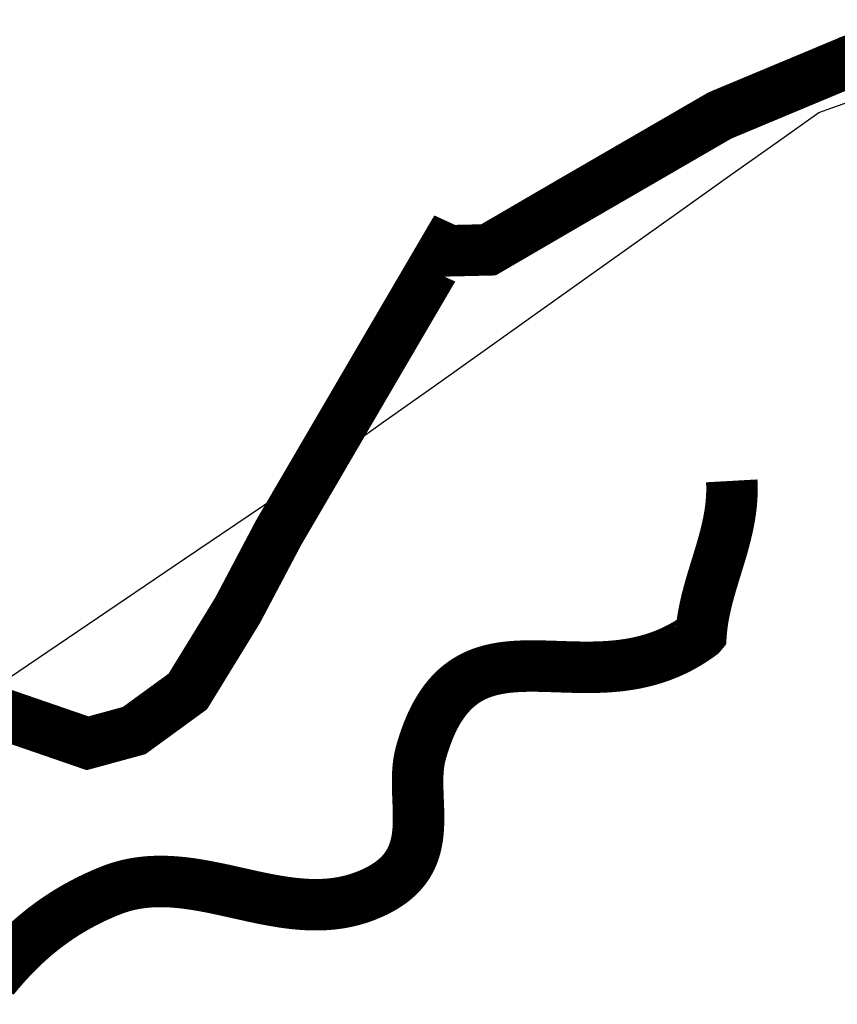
# Model space of a CAD drawing. Header units: metres. Extents: x 149734 to 159069, y 372625 to 380601.
# Tile 17 of 30: x 157426 to 157488, y 376113 to 376187. Entities that reach past the tile are written whole.
import ezdxf

# ---------------------------------------------------------------- set-up
doc = ezdxf.new("R2010")
doc.units = ezdxf.units.M
doc.header["$MEASUREMENT"] = 0
doc.layers.add('Beeklopen', color=7, linetype='Continuous', true_color=0x5291a5)
doc.layers.add('waterlopen', color=7, linetype='Continuous', true_color=0x5291a5)
doc.layers.add('Beeklopen 1900', color=6, linetype='Continuous')

msp = doc.modelspace()

# ---------------------------------------------------------------- linework, layer by layer
at = {"layer": 'Beeklopen', "const_width": 3.9}
for points in [[(157417.811897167, 376137.2439792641), (157431.1085715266, 376132.6624826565), (157434.6394241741, 376133.6270082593), (157438.7042106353, 376136.5894797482), (157442.4761946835, 376142.7383304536), (157445.5592318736, 376148.577155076), (157453.3271076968, 376161.8738294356), (157458.1669593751, 376170.1411917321), (157458.5458801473, 376169.9689550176), (157461.473904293, 376170.0378497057), (157467.6227550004, 376173.6203733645), (157467.6227550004, 376173.6203733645), (157479.0076018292, 376180.2170395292), (157488.7389761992, 376184.2818259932), (157488.8423182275, 376184.3334970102), (157492.2870525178, 376185.521930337)], [(157423.9900540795, 376114.8402434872), (157424.056758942, 376114.9226786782), (157424.1237843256, 376115.0048980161), (157424.1911349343, 376115.0868987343), (157424.2588154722, 376115.1686780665), (157424.3268306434, 376115.2502332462), (157424.3951851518, 376115.3315615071), (157424.4638837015, 376115.4126600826), (157424.5329309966, 376115.4935262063), (157424.6023317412, 376115.5741571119), (157424.6720906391, 376115.6545500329), (157424.7422123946, 376115.7347022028), (157424.8127017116, 376115.8146108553), (157424.8835632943, 376115.8942732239), (157424.9548018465, 376115.9736865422), (157425.0264220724, 376116.0528480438), (157425.0984286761, 376116.1317549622), (157425.1708263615, 376116.210404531), (157425.2436198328, 376116.2887939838), (157425.3168137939, 376116.3669205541), (157425.3904129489, 376116.4447814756), (157425.4644220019, 376116.5223739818), (157425.5388456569, 376116.5996953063), (157425.613688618, 376116.6767426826), (157425.6889555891, 376116.7535133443), (157425.7646512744, 376116.8300045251), (157425.8407803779, 376116.9062134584), (157425.9173476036, 376116.9821373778), (157425.9943576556, 376117.057773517), (157426.0718152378, 376117.1331191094), (157426.1497250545, 376117.2081713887), (157426.2280918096, 376117.2829275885), (157426.3069202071, 376117.3573849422), (157426.3862149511, 376117.4315406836), (157426.4659807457, 376117.5053920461), (157426.5462222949, 376117.5789362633), (157426.6269443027, 376117.6521705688), (157426.7081514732, 376117.7250921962), (157426.7898485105, 376117.797698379), (157426.8720401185, 376117.8699863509), (157426.9547310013, 376117.9419533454), (157427.0379258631, 376118.013596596), (157427.1216294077, 376118.0849133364), (157427.2058463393, 376118.1559008), (157427.2905813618, 376118.2265562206), (157427.3758391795, 376118.2968768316), (157427.4616244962, 376118.3668598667), (157427.5479420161, 376118.4365025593), (157427.6347964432, 376118.5058021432), (157427.7221924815, 376118.5747558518), (157427.810134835, 376118.6433609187), (157427.8986282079, 376118.7116145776), (157427.9876773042, 376118.7795140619), (157428.0772868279, 376118.8470566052), (157428.167461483, 376118.9142394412), (157428.2582059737, 376118.9810598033), (157428.3495250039, 376119.0475149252), (157428.4414232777, 376119.1136020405), (157428.5339054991, 376119.1793183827), (157428.6269763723, 376119.2446611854), (157428.7206406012, 376119.3096276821), (157428.8149028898, 376119.3742151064), (157428.9097679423, 376119.438420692), (157429.0052404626, 376119.5022416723), (157429.1013251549, 376119.565675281), (157429.1980267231, 376119.6287187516), (157429.2953498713, 376119.6913693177), (157429.3932993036, 376119.7536242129), (157429.491879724, 376119.8154806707), (157429.5910958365, 376119.8769359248), (157429.6909523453, 376119.9379872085), (157429.7914539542, 376119.9986317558), (157429.8926053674, 376120.0588667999), (157429.994411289, 376120.1186895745), (157430.0968764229, 376120.1780973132), (157430.2000054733, 376120.2370872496), (157430.3038031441, 376120.2956566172), (157430.4082741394, 376120.3538026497), (157430.5134231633, 376120.4115225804), (157430.6192549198, 376120.4688136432), (157430.7257741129, 376120.5256730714), (157430.7792929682, 376120.5539400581), (157430.8329854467, 376120.5820980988), (157430.8868521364, 376120.6101468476), (157430.9408936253, 376120.6380859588), (157430.9951105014, 376120.6659150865), (157431.0495033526, 376120.6936338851), (157431.1040727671, 376120.7212420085), (157431.1588193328, 376120.7487391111), (157431.2137436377, 376120.7761248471), (157431.2688462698, 376120.8033988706), (157431.3241278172, 376120.8305608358), (157431.3795888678, 376120.857610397), (157431.4352300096, 376120.8845472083), (157431.4910518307, 376120.911370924), (157431.547054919, 376120.9380811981), (157431.6032398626, 376120.9646776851), (157431.6596072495, 376120.9911600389), (157431.7161576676, 376121.0175279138), (157431.772891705, 376121.043780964), (157431.8298099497, 376121.0699188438), (157431.8869129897, 376121.0959412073), (157431.9442014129, 376121.1218477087), (157432.0016758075, 376121.1476380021), (157432.0593367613, 376121.1733117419), (157432.1171848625, 376121.1988685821), (157432.175220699, 376121.2243081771), (157432.2334448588, 376121.2496301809), (157432.29185793, 376121.2748342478), (157432.3504605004, 376121.299920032), (157432.4092531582, 376121.3248871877), (157432.4682364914, 376121.3497353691), (157432.5274110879, 376121.3744642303), (157432.5867775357, 376121.3990734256), (157432.6463364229, 376121.4235626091), (157432.7060883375, 376121.4479314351), (157432.7660338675, 376121.4721795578), (157432.8261736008, 376121.4963066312), (157432.8563164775, 376121.5083246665), (157432.8714062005, 376121.5143222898), (157432.8789556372, 376121.5173182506), (157432.8826812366, 376121.5187956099), (157432.8848993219, 376121.5196751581), (157432.9558925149, 376121.5474767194), (157433.0269136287, 376121.5746145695), (157433.0979624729, 376121.6010937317), (157433.1690388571, 376121.6269192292), (157433.2401425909, 376121.6520960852), (157433.3112734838, 376121.676629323), (157433.3824313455, 376121.7005239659), (157433.4536159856, 376121.723785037), (157433.5248272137, 376121.7464175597), (157433.5960648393, 376121.7684265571), (157433.6673286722, 376121.7898170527), (157433.7386185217, 376121.8105940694), (157433.8099341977, 376121.8307626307), (157433.8812755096, 376121.8503277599), (157433.9526422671, 376121.86929448), (157434.0240342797, 376121.8876678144), (157434.0954513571, 376121.9054527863), (157434.1668933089, 376121.922654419), (157434.2383599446, 376121.9392777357), (157434.3098510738, 376121.9553277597), (157434.3813665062, 376121.9708095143), (157434.4529060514, 376121.9857280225), (157434.5244695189, 376122.0000883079), (157434.5960567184, 376122.0138953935), (157434.6676674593, 376122.0271543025), (157434.7393015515, 376122.0398700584), (157434.8109588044, 376122.0520476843), (157434.8826390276, 376122.0636922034), (157434.9543420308, 376122.0748086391), (157435.0260676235, 376122.0854020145), (157435.0978156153, 376122.0954773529), (157435.1695858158, 376122.1050396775), (157435.2413780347, 376122.1140940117), (157435.3131920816, 376122.1226453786), (157435.3850277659, 376122.1306988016), (157435.4568848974, 376122.1382593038), (157435.5287632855, 376122.1453319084), (157435.6006627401, 376122.1519216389), (157435.6725830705, 376122.1580335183), (157435.7445240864, 376122.16367257), (157435.8164855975, 376122.1688438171), (157435.8884674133, 376122.1735522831), (157435.9604693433, 376122.1778029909), (157436.0324911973, 376122.1816009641), (157436.1045327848, 376122.1849512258), (157436.1765939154, 376122.1878587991), (157436.2486743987, 376122.1903287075), (157436.3207740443, 376122.1923659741), (157436.3928926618, 376122.1939756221), (157436.4650300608, 376122.1951626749), (157436.5371860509, 376122.1959321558), (157436.6093604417, 376122.1962890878), (157436.6815530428, 376122.1962384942), (157436.7537636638, 376122.1957853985), (157436.8259921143, 376122.1949348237), (157436.8982382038, 376122.1936917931), (157436.9705017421, 376122.19206133), (157437.0427825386, 376122.1900484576), (157437.115080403, 376122.1876581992), (157437.1873951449, 376122.184895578), (157437.2597265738, 376122.1817656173), (157437.3320744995, 376122.1782733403), (157437.4044387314, 376122.1744237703), (157437.4768190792, 376122.1702219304), (157437.5492153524, 376122.1656728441), (157437.6216273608, 376122.1607815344), (157437.6940549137, 376122.1555530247), (157437.766497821, 376122.1499923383), (157437.8389558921, 376122.1441044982), (157437.9114289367, 376122.1378945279), (157437.9839167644, 376122.1313674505), (157438.0564191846, 376122.1245282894), (157438.1289360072, 376122.1173820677), (157438.2014670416, 376122.1099338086), (157438.2740120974, 376122.1021885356), (157438.3465709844, 376122.0941512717), (157438.4191435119, 376122.0858270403), (157438.4917294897, 376122.0772208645), (157438.5643287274, 376122.0683377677), (157438.6369410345, 376122.0591827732), (157438.7095662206, 376122.049760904), (157438.7822040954, 376122.0400771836), (157438.8548544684, 376122.030136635), (157438.9275171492, 376122.0199442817), (157439.0001919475, 376122.0095051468), (157439.0728786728, 376121.9988242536), (157439.1455771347, 376121.9879066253), (157439.2182871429, 376121.9767572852), (157439.2910085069, 376121.9653812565), (157439.3637410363, 376121.9537835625), (157439.4364845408, 376121.9419692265), (157439.5092388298, 376121.9299432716), (157439.5820037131, 376121.9177107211), (157439.7275645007, 376121.8926459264), (157439.8731653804, 376121.8668150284), (157440.0188048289, 376121.8402582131), (157440.164481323, 376121.8130156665), (157440.3101933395, 376121.7851275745), (157440.4559393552, 376121.7566341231), (157440.601717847, 376121.7275754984), (157440.7475272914, 376121.6979918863), (157440.8933661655, 376121.6679234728), (157441.0392329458, 376121.6374104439), (157441.1851261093, 376121.6064929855), (157441.3310441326, 376121.5752112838), (157441.4769854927, 376121.5436055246), (157441.6229486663, 376121.511715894), (157441.9149343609, 376121.4472457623), (157442.2069890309, 376121.3821223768), (157442.791256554, 376121.2512017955), (157443.0834450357, 376121.1860475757), (157443.3756537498, 376121.1215260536), (157443.521761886, 376121.0896030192), (157443.6678705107, 376121.0579587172), (157443.8139781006, 376121.0266333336), (157443.9600831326, 376120.9956670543), (157444.1061840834, 376120.9651000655), (157444.2522794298, 376120.9349725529), (157444.3983676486, 376120.9053247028), (157444.5444472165, 376120.876196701), (157444.6905166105, 376120.8476287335), (157444.8365743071, 376120.8196609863), (157444.9826187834, 376120.7923336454), (157445.1286485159, 376120.7656868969), (157445.2746619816, 376120.7397609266), (157445.4206576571, 376120.7145959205), (157445.4936483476, 376120.7023113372), (157445.5666340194, 376120.6902320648), (157445.639614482, 376120.6783631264), (157445.7125895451, 376120.6667095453), (157445.7855590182, 376120.6552763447), (157445.858522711, 376120.644068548), (157445.9314804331, 376120.6330911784), (157446.004431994, 376120.622349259), (157446.0773772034, 376120.6118478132), (157446.1503158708, 376120.6015918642), (157446.2232478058, 376120.5915864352), (157446.2961728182, 376120.5818365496), (157446.3690907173, 376120.5723472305), (157446.442001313, 376120.5631235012), (157446.5149044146, 376120.5541703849), (157446.5877998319, 376120.545492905), (157446.6606873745, 376120.5370960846), (157446.7335668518, 376120.5289849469), (157446.8064380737, 376120.5211645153), (157446.8793008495, 376120.5136398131), (157446.952154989, 376120.5064158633), (157447.0250003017, 376120.4994976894), (157447.0978365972, 376120.4928903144), (157447.1706636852, 376120.4865987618), (157447.2434813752, 376120.4806280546), (157447.3162894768, 376120.4749832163), (157447.3890877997, 376120.46966927), (157447.4618761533, 376120.464691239), (157447.5346543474, 376120.4600541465), (157447.6074221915, 376120.4557630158), (157447.6801794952, 376120.4518228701), (157447.7529260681, 376120.4482387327), (157447.8256617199, 376120.4450156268), (157447.89838626, 376120.4421585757), (157447.9710994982, 376120.4396726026), (157448.0438012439, 376120.4375627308), (157448.1164913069, 376120.4358339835), (157448.1891694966, 376120.434491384), (157448.2618356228, 376120.4335399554), (157448.3344894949, 376120.4329847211), (157448.4071309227, 376120.4328307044), (157448.4797597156, 376120.4330829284), (157448.5523756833, 376120.4337464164), (157448.6249786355, 376120.4348261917), (157448.6975683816, 376120.4363272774), (157448.7701447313, 376120.438254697), (157448.8427074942, 376120.4406134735), (157448.9152564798, 376120.4434086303), (157448.9877914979, 376120.4466451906), (157449.0603123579, 376120.4503281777), (157449.1328188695, 376120.4544626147), (157449.2053108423, 376120.459053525), (157449.2777880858, 376120.4641059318), (157449.3502504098, 376120.4696248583), (157449.4226976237, 376120.4756153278), (157449.4951295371, 376120.4820823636), (157449.5675459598, 376120.4890309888), (157449.6399467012, 376120.4964662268), (157449.7123315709, 376120.5043931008), (157449.7847003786, 376120.512816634), (157449.8570529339, 376120.5217418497), (157449.9293890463, 376120.5311737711), (157450.0017085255, 376120.5411174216), (157450.074011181, 376120.5515778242), (157450.1462968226, 376120.5625600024), (157450.2185652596, 376120.5740689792), (157450.2908163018, 376120.586109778), (157450.3630497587, 376120.5986874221), (157450.43526544, 376120.6118069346), (157450.5074631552, 376120.6254733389), (157450.579642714, 376120.6396916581), (157450.6518039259, 376120.6544669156), (157450.7239466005, 376120.6698041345), (157450.7960705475, 376120.6857083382), (157450.8681755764, 376120.7021845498), (157450.9402614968, 376120.7192377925), (157451.0123281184, 376120.7368730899), (157451.0843752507, 376120.7550954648), (157451.1564027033, 376120.7739099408), (157451.2284102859, 376120.7933215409), (157451.3003978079, 376120.8133352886), (157451.3723650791, 376120.8339562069), (157451.444311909, 376120.8551893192), (157451.5162381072, 376120.8770396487), (157451.5881434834, 376120.8995122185), (157451.660027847, 376120.9226120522), (157451.7318910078, 376120.9463441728), (157451.8037327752, 376120.9707136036), (157451.875552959, 376120.9957253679), (157451.9473513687, 376121.0213844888), (157452.0191278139, 376121.0476959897), (157452.0370398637, 376121.0543667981), (157452.0546573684, 376121.0609741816), (157452.0897453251, 376121.0742299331), (157452.1593348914, 376121.1009048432), (157452.2281462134, 376121.1277966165), (157452.2961835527, 376121.1549040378), (157452.3634511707, 376121.1822258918), (157452.4299533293, 376121.2097609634), (157452.4956942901, 376121.2375080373), (157452.5606783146, 376121.2654658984), (157452.6249096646, 376121.2936333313), (157452.6883926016, 376121.322009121), (157452.7511313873, 376121.3505920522), (157452.8131302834, 376121.3793809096), (157452.8743935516, 376121.4083744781), (157452.9349254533, 376121.4375715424), (157452.9947302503, 376121.4669708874), (157453.0538122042, 376121.4965712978), (157453.1121755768, 376121.5263715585), (157453.1698246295, 376121.5563704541), (157453.226763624, 376121.5865667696), (157453.2829968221, 376121.6169592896), (157453.3385284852, 376121.647546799), (157453.3933628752, 376121.6783280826), (157453.4475042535, 376121.7093019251), (157453.5009568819, 376121.7404671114), (157453.553725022, 376121.7718224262), (157453.6058129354, 376121.8033666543), (157453.6572248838, 376121.8350985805), (157453.7079651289, 376121.8670169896), (157453.7580379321, 376121.8991206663), (157453.8074475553, 376121.9314083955), (157453.85619826, 376121.963878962), (157453.9042943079, 376121.9965311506), (157453.9517399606, 376122.0293637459), (157453.9985394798, 376122.0623755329), (157454.0446971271, 376122.0955652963), (157454.0902171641, 376122.1289318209), (157454.1351038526, 376122.1624738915), (157454.179361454, 376122.1961902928), (157454.2229942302, 376122.2300798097), (157454.2660064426, 376122.264141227), (157454.308402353, 376122.2983733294), (157454.350186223, 376122.3327749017), (157454.3913623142, 376122.3673447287), (157454.4319348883, 376122.4020815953), (157454.4719082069, 376122.4369842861), (157454.5112865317, 376122.472051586), (157454.5500741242, 376122.5072822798), (157454.5882752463, 376122.5426751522), (157454.6258941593, 376122.578228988), (157454.6629351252, 376122.6139425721), (157454.6994024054, 376122.6498146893), (157454.7353002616, 376122.6858441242), (157454.7706329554, 376122.7220296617), (157454.8054047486, 376122.7583700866), (157454.8396199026, 376122.7948641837), (157454.8732826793, 376122.8315107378), (157454.9063973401, 376122.8683085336), (157454.9389681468, 376122.9052563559), (157454.970999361, 376122.9423529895), (157455.0024952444, 376122.9795972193), (157455.0334600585, 376123.0169878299), (157455.063898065, 376123.0545236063), (157455.0938135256, 376123.0922033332), (157455.1232107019, 376123.1300257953), (157455.1520938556, 376123.1679897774), (157455.1804672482, 376123.2060940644), (157455.2083351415, 376123.2443374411), (157455.235701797, 376123.2827186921), (157455.2625714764, 376123.3212366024), (157455.2889484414, 376123.3598899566), (157455.3148369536, 376123.3986775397), (157455.3402412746, 376123.4375981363), (157455.3651656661, 376123.4766505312), (157455.3896143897, 376123.5158335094), (157455.4135917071, 376123.5551458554), (157455.4371018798, 376123.5945863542), (157455.4601491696, 376123.6341537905), (157455.4827378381, 376123.6738469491), (157455.5048721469, 376123.7136646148), (157455.5265563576, 376123.7536055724), (157455.547794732, 376123.7936686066), (157455.5685915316, 376123.8338525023), (157455.5889510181, 376123.8741560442), (157455.6088774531, 376123.9145780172), (157455.6283750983, 376123.955117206), (157455.6474482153, 376123.9957723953), (157455.6661010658, 376124.0365423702), (157455.6843379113, 376124.0774259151), (157455.7021630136, 376124.118421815), (157455.7195806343, 376124.1595288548), (157455.7365950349, 376124.200745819), (157455.7532104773, 376124.2420714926), (157455.7694312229, 376124.2835046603), (157455.7852615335, 376124.3250441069), (157455.8007056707, 376124.3666886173), (157455.815767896, 376124.4084369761), (157455.8304524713, 376124.4502879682), (157455.844763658, 376124.4922403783), (157455.8587057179, 376124.5342929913), (157455.8722829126, 376124.576444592), (157455.8854995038, 376124.6186939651), (157455.8983597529, 376124.6610398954), (157455.9108679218, 376124.7034811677), (157455.9230282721, 376124.7460165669), (157455.9348450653, 376124.7886448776), (157455.9463225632, 376124.8313648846), (157455.9574650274, 376124.8741753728), (157455.9682767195, 376124.917075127), (157455.9787619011, 376124.9600629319), (157455.9889248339, 376125.0031375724), (157455.9987697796, 376125.0462978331), (157456.0083009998, 376125.089542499), (157456.0175227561, 376125.1328703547), (157456.0264393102, 376125.1762801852), (157456.0350549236, 376125.2197707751), (157456.0433738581, 376125.2633409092), (157456.0514003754, 376125.3069893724), (157456.0591387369, 376125.3507149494), (157456.0665932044, 376125.394516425), (157456.0737680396, 376125.438392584), (157456.0806675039, 376125.4823422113), (157456.0872958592, 376125.5263640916), (157456.093657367, 376125.5704570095), (157456.099756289, 376125.6146197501), (157456.1055968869, 376125.658851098), (157456.1111834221, 376125.703149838), (157456.1165201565, 376125.747514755), (157456.1216113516, 376125.7919446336), (157456.1264612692, 376125.8364382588), (157456.1310741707, 376125.8809944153), (157456.1354543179, 376125.9256118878), (157456.1396059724, 376125.9702894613), (157456.1435333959, 376126.0150259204), (157456.1472408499, 376126.0598200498), (157456.1507325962, 376126.1046706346), (157456.1540128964, 376126.1495764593), (157456.1570860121, 376126.1945363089), (157456.1599562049, 376126.239548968), (157456.1626277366, 376126.2846132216), (157456.1673918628, 376126.374891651), (157456.1714124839, 376126.4653618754), (157456.1747236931, 376126.5560141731), (157456.1773595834, 376126.6468388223), (157456.179354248, 376126.7378261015), (157456.18074178, 376126.828966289), (157456.1815562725, 376126.9202496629), (157456.1818318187, 376127.0116665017), (157456.1816025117, 376127.1032070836), (157456.1809024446, 376127.1948616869), (157456.1797657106, 376127.28662059), (157456.1782264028, 376127.3784740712), (157456.1763186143, 376127.4704124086), (157456.1740764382, 376127.5624258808), (157456.1715339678, 376127.6545047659), (157456.168725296, 376127.7466393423), (157456.1656845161, 376127.8388198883), (157456.1590430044, 376128.0232800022), (157456.1518821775, 376128.2078073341), (157456.1444747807, 376128.3923241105), (157456.1370935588, 376128.5767525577), (157456.130011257, 376128.7610149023), (157456.1235006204, 376128.9450333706), (157456.1205449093, 376129.036926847), (157456.1178343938, 376129.1287301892), (157456.1154031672, 376129.2204336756), (157456.1132853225, 376129.3120275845), (157456.1115149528, 376129.4035021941), (157456.1101261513, 376129.4948477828), (157456.1091530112, 376129.5860546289), (157456.1086296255, 376129.6771130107), (157456.1085900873, 376129.7680132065), (157456.1090684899, 376129.8587454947), (157456.1100989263, 376129.9493001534), (157456.1117154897, 376130.0396674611), (157456.1139522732, 376130.129837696), (157456.1168433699, 376130.2198011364), (157456.1204228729, 376130.3095480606), (157456.1247248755, 376130.399068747), (157456.1297834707, 376130.4883534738), (157456.1326071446, 376130.5329043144), (157456.1356327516, 376130.5773925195), (157456.1388645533, 376130.6218168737), (157456.1423068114, 376130.6661761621), (157456.1459637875, 376130.7104691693), (157456.1498397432, 376130.7546946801), (157456.1539389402, 376130.7988514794), (157456.1582656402, 376130.8429383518), (157456.1628241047, 376130.8869540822), (157456.1676185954, 376130.9308974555), (157456.172653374, 376130.9747672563), (157456.177932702, 376131.0185622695), (157456.1834608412, 376131.0622812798), (157456.1892420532, 376131.105923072), (157456.1952805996, 376131.149486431), (157456.201580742, 376131.1929701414), (157456.2081467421, 376131.2363729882), (157456.2149828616, 376131.2796937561), (157456.222093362, 376131.3229312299), (157456.2294825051, 376131.3660841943), (157456.2371545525, 376131.4091514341), (157456.2451137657, 376131.4521317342), (157456.2533644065, 376131.4950238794), (157456.2619107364, 376131.5378266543), (157456.2707570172, 376131.5805388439), (157456.2799075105, 376131.6231592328), (157456.2893664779, 376131.665686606), (157456.2991381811, 376131.7081197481), (157456.3092268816, 376131.7504574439), (157456.3196368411, 376131.7926984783), (157456.3303723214, 376131.8348416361), (157456.3414375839, 376131.876885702), (157456.3528368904, 376131.9188294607), (157456.3557394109, 376131.9292995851), (157456.3571986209, 376131.9345322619), (157456.357930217, 376131.9371480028), (157456.3582965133, 376131.9384557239), (157456.3584928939, 376131.9391564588), (157456.359082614, 376131.9412643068), (157456.3780207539, 376132.008481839), (157456.3970888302, 376132.0752473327), (157456.4162865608, 376132.1415622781), (157456.4356136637, 376132.2074281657), (157456.4550698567, 376132.2728464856), (157456.4746548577, 376132.3378187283), (157456.4943683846, 376132.402346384), (157456.5142101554, 376132.466430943), (157456.5341798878, 376132.5300738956), (157456.5542772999, 376132.5932767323), (157456.5745021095, 376132.6560409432), (157456.5948540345, 376132.7183680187), (157456.6153327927, 376132.7802594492), (157456.6359381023, 376132.8417167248), (157456.6566696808, 376132.902741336), (157456.6775272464, 376132.9633347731), (157456.6985105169, 376133.0234985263), (157456.7196192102, 376133.083234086), (157456.7408530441, 376133.1425429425), (157456.7622117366, 376133.2014265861), (157456.7836950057, 376133.2598865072), (157456.8053025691, 376133.317924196), (157456.8270341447, 376133.3755411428), (157456.8488894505, 376133.4327388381), (157456.8708682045, 376133.489518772), (157456.8929701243, 376133.5458824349), (157456.9151949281, 376133.6018313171), (157456.9375423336, 376133.657366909), (157456.9600120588, 376133.7124907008), (157456.9826038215, 376133.7672041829), (157457.0053173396, 376133.8215088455), (157457.0281523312, 376133.875406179), (157457.051108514, 376133.9288976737), (157457.0741856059, 376133.98198482), (157457.0973833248, 376134.034669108), (157457.1207013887, 376134.0869520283), (157457.1441395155, 376134.1388350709), (157457.1676974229, 376134.1903197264), (157457.191374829, 376134.2414074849), (157457.2151714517, 376134.2920998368), (157457.2390870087, 376134.3423982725), (157457.2631212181, 376134.3923042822), (157457.2872737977, 376134.4418193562), (157457.3115444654, 376134.4909449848), (157457.3359329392, 376134.5396826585), (157457.3604389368, 376134.5880338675), (157457.3850621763, 376134.636000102), (157457.4098023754, 376134.6835828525), (157457.4346592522, 376134.7307836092), (157457.4596325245, 376134.7776038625), (157457.4847219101, 376134.8240451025), (157457.5099271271, 376134.8701088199), (157457.5352478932, 376134.9157965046), (157457.5606839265, 376134.9611096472), (157457.5862349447, 376135.0060497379), (157457.6119006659, 376135.050618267), (157457.6376808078, 376135.0948167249), (157457.6635750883, 376135.1386466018), (157457.6895832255, 376135.1821093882), (157457.7157049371, 376135.2252065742), (157457.7419399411, 376135.2679396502), (157457.7682879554, 376135.3103101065), (157457.7947486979, 376135.3523194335), (157457.8213218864, 376135.3939691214), (157457.8480072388, 376135.4352606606), (157457.8748044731, 376135.4761955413), (157457.9017133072, 376135.516775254), (157457.9287334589, 376135.5570012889), (157457.9558646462, 376135.5968751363), (157457.983106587, 376135.6363982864), (157458.010458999, 376135.6755722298), (157458.0379216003, 376135.7143984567), (157458.0654941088, 376135.7528784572), (157458.0931762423, 376135.791013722), (157458.1209677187, 376135.8288057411), (157458.148868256, 376135.8662560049), (157458.1768775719, 376135.9033660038), (157458.2049953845, 376135.940137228), (157458.2332214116, 376135.9765711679), (157458.2615553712, 376136.0126693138), (157458.2899969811, 376136.0484331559), (157458.3185459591, 376136.0838641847), (157458.3472020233, 376136.1189638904), (157458.3759648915, 376136.1537337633), (157458.4048342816, 376136.1881752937), (157458.4338099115, 376136.2222899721), (157458.4628914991, 376136.2560792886), (157458.4920787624, 376136.2895447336), (157458.521371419, 376136.3226877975), (157458.5507691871, 376136.3555099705), (157458.5802717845, 376136.3880127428), (157458.6098789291, 376136.420197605), (157458.6395903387, 376136.4520660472), (157458.6694057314, 376136.4836195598), (157458.6993248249, 376136.5148596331), (157458.7293473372, 376136.5457877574), (157458.7594729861, 376136.576405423), (157458.7897014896, 376136.6067141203), (157458.8200325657, 376136.6367153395), (157458.850465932, 376136.666410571), (157458.8810013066, 376136.6958013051), (157458.9116384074, 376136.724889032), (157458.9423769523, 376136.7536752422), (157458.9732166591, 376136.7821614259), (157459.0041572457, 376136.8103490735), (157459.0351984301, 376136.8382396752), (157459.0663399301, 376136.8658347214), (157459.0975814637, 376136.8931357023), (157459.1289227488, 376136.9201441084), (157459.1603635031, 376136.9468614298), (157459.1919034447, 376136.973289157), (157459.2235422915, 376136.9994287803), (157459.2552797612, 376137.0252817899), (157459.2871155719, 376137.0508496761), (157459.3190494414, 376137.0761339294), (157459.3510810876, 376137.1011360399), (157459.3832102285, 376137.1258574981), (157459.4154365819, 376137.1502997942), (157459.4477598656, 376137.1744644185), (157459.4801797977, 376137.1983528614), (157459.512696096, 376137.2219666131), (157459.5453084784, 376137.2453071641), (157459.5780166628, 376137.2683760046), (157459.6108203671, 376137.2911746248), (157459.6437193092, 376137.3137045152), (157459.676713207, 376137.3359671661), (157459.7098017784, 376137.3579640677), (157459.7429847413, 376137.3796967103), (157459.7762618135, 376137.4011665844), (157459.8096327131, 376137.4223751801), (157459.8430971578, 376137.4433239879), (157459.8766548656, 376137.464014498), (157459.9103055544, 376137.4844482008), (157459.944048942, 376137.5046265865), (157459.9778847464, 376137.5245511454), (157460.0118126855, 376137.5442233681), (157460.0458324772, 376137.5636447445), (157460.0799438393, 376137.5828167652), (157460.1141464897, 376137.6017409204), (157460.1484401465, 376137.6204187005), (157460.1828245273, 376137.6388515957), (157460.2172993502, 376137.6570410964), (157460.2518643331, 376137.6749886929), (157460.2865191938, 376137.6926958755), (157460.3212636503, 376137.7101641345), (157460.3560974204, 376137.7273949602), (157460.391020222, 376137.744389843), (157460.4260317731, 376137.7611502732), (157460.4611317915, 376137.777677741), (157460.4963199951, 376137.7939737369), (157460.5315961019, 376137.810039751), (157460.5669598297, 376137.8258772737), (157460.6024108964, 376137.8414877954), (157460.6379490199, 376137.8568728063), (157460.6735739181, 376137.8720337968), (157460.7092853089, 376137.8869722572), (157460.7450829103, 376137.9016896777), (157460.78096644, 376137.9161875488), (157460.8169356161, 376137.9304673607), (157460.8529901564, 376137.9445306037), (157460.8891297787, 376137.9583787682), (157460.9253542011, 376137.9720133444), (157460.9616631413, 376137.9854358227), (157460.9980563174, 376137.9986476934), (157461.0345334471, 376138.0116504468), (157461.0710942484, 376138.0244455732), (157461.1077384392, 376138.037034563), (157461.1444657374, 376138.0494189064), (157461.1812758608, 376138.0616000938), (157461.2181685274, 376138.0735796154), (157461.2551434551, 376138.0853589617), (157461.2922003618, 376138.0969396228), (157461.3293389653, 376138.1083230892), (157461.3665589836, 376138.1195108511), (157461.4038601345, 376138.1305043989), (157461.441242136, 376138.1413052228), (157461.478704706, 376138.1519148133), (157461.5538704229, 376138.1725662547), (157461.6293550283, 376138.192470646), (157461.7051562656, 376138.2116399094), (157461.7812718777, 376138.2300859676), (157461.857699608, 376138.247820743), (157461.9344371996, 376138.2648561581), (157462.0114823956, 376138.2812041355), (157462.0888329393, 376138.2968765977), (157462.1664865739, 376138.3118854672), (157462.2444410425, 376138.3262426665), (157462.3226940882, 376138.3399601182), (157462.4012434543, 376138.3530497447), (157462.4800868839, 376138.3655234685), (157462.5592221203, 376138.3773932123), (157462.6386469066, 376138.3886708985), (157462.718358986, 376138.3993684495), (157462.7983561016, 376138.4094977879), (157462.8786359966, 376138.4190708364), (157462.9591964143, 376138.4280995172), (157463.0400350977, 376138.4365957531), (157463.1211497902, 376138.4445714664), (157463.2025382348, 376138.4520385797), (157463.2841981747, 376138.4590090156), (157463.3661273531, 376138.4654946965), (157463.4483235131, 376138.4715075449), (157463.5307843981, 376138.4770594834), (157463.6135077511, 376138.4821624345), (157463.6964913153, 376138.4868283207), (157463.7797328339, 376138.4910690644), (157463.8632300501, 376138.4948965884), (157463.946980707, 376138.4983228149), (157464.0309825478, 376138.5013596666), (157464.1152333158, 376138.504019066), (157464.1997307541, 376138.5063129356), (157464.2844726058, 376138.5082531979), (157464.3694566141, 376138.5098517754), (157464.4546805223, 376138.5111205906), (157464.5401420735, 376138.5120715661), (157464.6258390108, 376138.5127166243), (157464.7117690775, 376138.5130676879), (157464.7979300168, 376138.5131366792), (157464.8843195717, 376138.5129355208), (157464.9709354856, 376138.5124761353), (157465.0577755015, 376138.5117704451), (157465.1448373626, 376138.5108303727), (157465.2321188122, 376138.5096678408), (157465.3196175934, 376138.5082947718), (157465.4073314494, 376138.5067230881), (157465.4952581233, 376138.5049647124), (157465.5833953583, 376138.503031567), (157465.6717408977, 376138.5009355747), (157465.7602924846, 376138.4986886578), (157465.8490478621, 376138.4963027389), (157465.9380047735, 376138.4937897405), (157466.0271609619, 376138.4911615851), (157466.1165141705, 376138.4884301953), (157466.2060621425, 376138.4856074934), (157466.295802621, 376138.4827054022), (157466.4758520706, 376138.4767107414), (157466.6566444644, 376138.4705415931), (157466.8381617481, 376138.4642933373), (157467.0203858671, 376138.4580613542), (157467.2032987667, 376138.4519410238), (157467.3868823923, 376138.4460277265), (157467.5711186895, 376138.4404168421), (157467.7559896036, 376138.4352037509), (157467.9414770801, 376138.430483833), (157468.0344463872, 376138.4283386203), (157468.1275630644, 376138.4263524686), (157468.2208248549, 376138.4245373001), (157468.3142295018, 376138.4229050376), (157468.4077747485, 376138.4214676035), (157468.5014583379, 376138.4202369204), (157468.5952780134, 376138.4192249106), (157468.6892315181, 376138.4184434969), (157468.7833165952, 376138.4179046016), (157468.8775309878, 376138.4176201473), (157468.9718724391, 376138.4176020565), (157469.0663386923, 376138.4178622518), (157469.1609274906, 376138.4184126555), (157469.2556365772, 376138.4192651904), (157469.3504636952, 376138.4204317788), (157469.4454065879, 376138.4219243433), (157469.5404629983, 376138.4237548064), (157469.6356306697, 376138.4259350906), (157469.7309073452, 376138.4284771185), (157469.8262907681, 376138.4313928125), (157469.9217786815, 376138.4346940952), (157470.0173688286, 376138.438392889), (157470.1130589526, 376138.4425011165), (157470.2088467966, 376138.4470307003), (157470.3047301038, 376138.4519935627), (157470.4007066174, 376138.4574016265), (157470.4967740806, 376138.463266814), (157470.5929302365, 376138.4696010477), (157470.6891728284, 376138.4764162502), (157470.7854995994, 376138.4837243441), (157470.8819082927, 376138.4915372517), (157470.9783966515, 376138.4998668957), (157471.0749624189, 376138.5087251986), (157471.1716033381, 376138.5181240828), (157471.2683171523, 376138.5280754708), (157471.3651016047, 376138.5385912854), (157471.4619544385, 376138.5496834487), (157471.5588733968, 376138.5613638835), (157471.6558562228, 376138.5736445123), (157471.7529006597, 376138.5865372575), (157471.8500044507, 376138.6000540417), (157471.9471653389, 376138.6142067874), (157472.0443810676, 376138.6290074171), (157472.1416493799, 376138.6444678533), (157472.2389680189, 376138.6606000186), (157472.3363347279, 376138.6774158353), (157472.4337472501, 376138.6949272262), (157472.5312033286, 376138.7131461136), (157472.6287007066, 376138.7320844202), (157472.7262371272, 376138.7517540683), (157472.8238103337, 376138.7721669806), (157472.9214180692, 376138.7933350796), (157473.019058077, 376138.8152702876), (157473.1167281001, 376138.8379845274), (157473.2144258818, 376138.8614897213), (157473.3121491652, 376138.885797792), (157473.3610196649, 376138.8982566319), (157473.4098956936, 376138.9109206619), (157473.4587769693, 376138.9237913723), (157473.50766321, 376138.9368702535), (157473.5565541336, 376138.9501587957), (157473.6054494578, 376138.9636584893), (157473.6543489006, 376138.9773708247), (157473.70325218, 376138.991297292), (157473.7521590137, 376139.0054393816), (157473.8010691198, 376139.0197985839), (157473.8499822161, 376139.0343763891), (157473.8988980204, 376139.0491742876), (157473.9478162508, 376139.0641937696), (157473.9967366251, 376139.0794363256), (157474.0456588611, 376139.0949034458), (157474.0945826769, 376139.1105966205), (157474.1435077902, 376139.12651734), (157474.192433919, 376139.1426670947), (157474.2413607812, 376139.1590473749), (157474.2902880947, 376139.1756596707), (157474.3392155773, 376139.1925054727), (157474.3881429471, 376139.2095862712), (157474.4370699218, 376139.2269035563), (157474.4859962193, 376139.2444588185), (157474.5349215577, 376139.2622535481), (157474.5838456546, 376139.2802892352), (157474.6327682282, 376139.2985673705), (157474.6816889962, 376139.3170894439), (157474.7306076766, 376139.335856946), (157474.7795239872, 376139.354871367), (157474.8284376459, 376139.3741341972), (157474.8773483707, 376139.3936469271), (157474.9262558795, 376139.4134110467), (157474.9751598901, 376139.4334280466), (157475.0240601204, 376139.4536994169), (157475.0729562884, 376139.4742266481), (157475.1218481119, 376139.4950112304), (157475.1707353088, 376139.5160546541), (157475.219617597, 376139.5373584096), (157475.2684946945, 376139.5589239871), (157475.3173663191, 376139.5807528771), (157475.3662321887, 376139.6028465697), (157475.4150920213, 376139.6252065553), (157475.4639455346, 376139.6478343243), (157475.5127924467, 376139.6707313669), (157475.5616324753, 376139.6938991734), (157475.6104653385, 376139.7173392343), (157475.659290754, 376139.7410530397), (157475.7081084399, 376139.76504208), (157475.756918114, 376139.7893078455), (157475.8057194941, 376139.8138518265), (157475.8545122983, 376139.8386755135), (157475.9032962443, 376139.8637803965), (157475.9520710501, 376139.889167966), (157476.0008364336, 376139.9148397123), (157476.0495921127, 376139.9407971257), (157476.0983378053, 376139.9670416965), (157476.1470732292, 376139.993574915), (157476.1957981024, 376140.0203982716), (157476.2445121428, 376140.0475132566), (157476.2932150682, 376140.0749213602), (157476.3419065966, 376140.1026240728), (157476.3905864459, 376140.1306228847), (157476.4392543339, 376140.1589192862), (157476.4879099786, 376140.1875147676), (157476.5365530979, 376140.2164108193), (157476.5851834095, 376140.2456089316), (157476.6338006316, 376140.2751105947), (157476.6824044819, 376140.304917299), (157476.7309946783, 376140.3350305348), (157476.7795709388, 376140.3654517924), (157476.8281329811, 376140.3961825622), (157476.8766805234, 376140.4272243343), (157476.9252132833, 376140.4585785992), (157476.9737309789, 376140.4902468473), (157477.0222333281, 376140.5222305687), (157477.0707200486, 376140.5545312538), (157477.1191908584, 376140.5871503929), (157477.1676454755, 376140.6200894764), (157477.2160836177, 376140.6533499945), (157477.2645050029, 376140.6869334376), (157477.312909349, 376140.7208412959), (157477.3612963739, 376140.7550750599), (157477.4096657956, 376140.7896362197), (157477.4580173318, 376140.8245262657), (157477.5063507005, 376140.8597466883), (157477.5546656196, 376140.8952989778), (157477.5667414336, 376140.904239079), (157477.5727789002, 376140.90871695), (157477.5757975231, 376140.9109578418), (157477.577306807, 376140.912078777), (157477.5780379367, 376140.9126327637), (157477.5780639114, 376140.9129886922), (157477.5789005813, 376140.9243769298), (157477.585974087, 376141.0153803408), (157477.5937151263, 376141.1062037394), (157477.6021120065, 376141.1968502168), (157477.6111530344, 376141.2873228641), (157477.6208265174, 376141.3776247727), (157477.6311207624, 376141.4677590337), (157477.6420240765, 376141.5577287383), (157477.6535247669, 376141.6475369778), (157477.6656111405, 376141.7371868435), (157477.6782715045, 376141.8266814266), (157477.691494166, 376141.9160238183), (157477.7052674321, 376142.0052171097), (157477.7195796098, 376142.0942643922), (157477.7344190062, 376142.183168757), (157477.7497739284, 376142.2719332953), (157477.7656326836, 376142.3605610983), (157477.7819835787, 376142.4490552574), (157477.7988149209, 376142.5374188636), (157477.8161150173, 376142.6256550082), (157477.833872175, 376142.7137667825), (157477.8520747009, 376142.8017572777), (157477.8707109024, 376142.889629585), (157477.8897690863, 376142.9773867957), (157477.9092375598, 376143.0650320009), (157477.92910463, 376143.1525682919), (157477.949358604, 376143.2399987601), (157477.9699877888, 376143.3273264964), (157477.9909804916, 376143.4145545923), (157478.0123250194, 376143.5016861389), (157478.0340096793, 376143.5887242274), (157478.0560227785, 376143.6756719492), (157478.0783526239, 376143.7625323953), (157478.1009875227, 376143.8493086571), (157478.1239157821, 376143.9360038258), (157478.1471257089, 376144.0226209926), (157478.1706056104, 376144.1091632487), (157478.1943437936, 376144.1956336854), (157478.2183285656, 376144.2820353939), (157478.2425482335, 376144.3683714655), (157478.2669911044, 376144.4546449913), (157478.2916454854, 376144.5408590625), (157478.3164996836, 376144.6270167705), (157478.3667607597, 376144.7991754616), (157478.4176807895, 376144.9711457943), (157478.4691662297, 376145.1429524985), (157478.5211235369, 376145.314620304), (157478.573459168, 376145.4861739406), (157478.6788912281, 376145.8290376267), (157478.7847140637, 376146.1717413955), (157478.8901793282, 376146.5144830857), (157478.942544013, 376146.6859299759), (157478.9945386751, 376146.8574605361), (157479.0460697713, 376147.0290994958), (157479.0970437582, 376147.2008715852), (157479.1473670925, 376147.3728015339), (157479.1969462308, 376147.5449140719), (157479.2214274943, 376147.6310465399), (157479.24568763, 376147.7172339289), (157479.2697149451, 376147.8034793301), (157479.2934977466, 376147.8897858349), (157479.3170243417, 376147.9761565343), (157479.3402830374, 376148.0625945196), (157479.3632621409, 376148.149102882), (157479.3859499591, 376148.2356847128), (157479.4083347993, 376148.3223431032), (157479.4304049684, 376148.4090811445), (157479.4521487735, 376148.4959019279), (157479.4735545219, 376148.5828085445), (157479.4946105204, 376148.6698040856), (157479.5153050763, 376148.7568916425), (157479.5356264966, 376148.8440743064), (157479.5555630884, 376148.9313551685), (157479.5751031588, 376149.0187373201), (157479.5942350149, 376149.1062238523), (157479.6129469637, 376149.1938178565), (157479.6312273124, 376149.2815224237), (157479.649064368, 376149.3693406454), (157479.6664464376, 376149.4572756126), (157479.6833618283, 376149.5453304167), (157479.6997988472, 376149.6335081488), (157479.7157458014, 376149.7218119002), (157479.731190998, 376149.8102447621), (157479.746122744, 376149.8988098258), (157479.7605293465, 376149.9875101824), (157479.7743991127, 376150.0763489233), (157479.7877203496, 376150.1653291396), (157479.8004813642, 376150.2544539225), (157479.8126704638, 376150.3437263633), (157479.8242759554, 376150.4331495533), (157479.835286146, 376150.5227265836), (157479.8456893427, 376150.6124605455), (157479.8554738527, 376150.7023545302), (157479.864627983, 376150.792411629), (157479.8731400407, 376150.882634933), (157479.8809983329, 376150.9730275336), (157479.8881911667, 376151.0635925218), (157479.8947068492, 376151.1543329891), (157479.9005336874, 376151.2452520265), (157479.9056599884, 376151.3363527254), (157479.9100740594, 376151.4276381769), (157479.9137642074, 376151.5191114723), (157479.9167187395, 376151.6107757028), (157479.9189259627, 376151.7026339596), (157479.9203741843, 376151.7946893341), (157479.9210517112, 376151.8869449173), (157479.9209468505, 376151.9794038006), (157479.9205973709, 376152.0257104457), (157479.9200479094, 376152.0720690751), (157479.9192970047, 376152.1184800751), (157479.9183431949, 376152.1649438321), (157479.9171850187, 376152.2114607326), (157479.9158210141, 376152.2580311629), (157479.9142497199, 376152.3046555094), (157479.9124696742, 376152.3513341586), (157479.9104794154, 376152.3980674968), (157479.9082774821, 376152.4448559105), (157479.9058624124, 376152.491699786), (157479.9032327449, 376152.5385995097)]]:
    msp.add_lwpolyline(points, dxfattribs=at)
at = {"layer": 'Beeklopen 1900'}
msp.add_lwpolyline([(157419.2000046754, 376133.6103273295), (157432.5702548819, 376142.648057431), (157438.450869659, 376146.6231071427), (157443.2797781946, 376149.8872474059), (157446.6704559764, 376152.1792038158), (157448.2363784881, 376153.2377019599), (157448.7536418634, 376153.6033838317), (157450.574131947, 376154.8979910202), (157453.5318926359, 376157.001346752), (157457.3552426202, 376159.7202499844), (157466.5119852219, 376166.2318947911), (157475.8709092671, 376172.887317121), (157479.9469860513, 376175.785942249), (157483.2585642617, 376178.1409086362), (157485.5339625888, 376179.7590152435), (157486.501499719, 376180.4470610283), (157487.4810920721, 376180.796068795), (157490.1488023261, 376181.7311747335)], dxfattribs=at)
at = {"layer": 'waterlopen', "const_width": 1}
msp.add_lwpolyline([(157417.811897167, 376137.2439792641), (157431.1085715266, 376132.6624826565), (157434.6394241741, 376133.6270082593), (157438.7042106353, 376136.5894797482), (157442.4761946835, 376142.7383304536), (157445.5592318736, 376148.577155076), (157453.3271076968, 376161.8738294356), (157458.1669593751, 376170.1411917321), (157458.5458801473, 376169.9689550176), (157461.473904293, 376170.0378497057), (157467.6227550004, 376173.6203733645), (157467.6227550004, 376173.6203733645), (157479.0076018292, 376180.2170395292), (157488.7389761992, 376184.2818259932)], dxfattribs=at)

doc.saveas('drawing.dxf')
